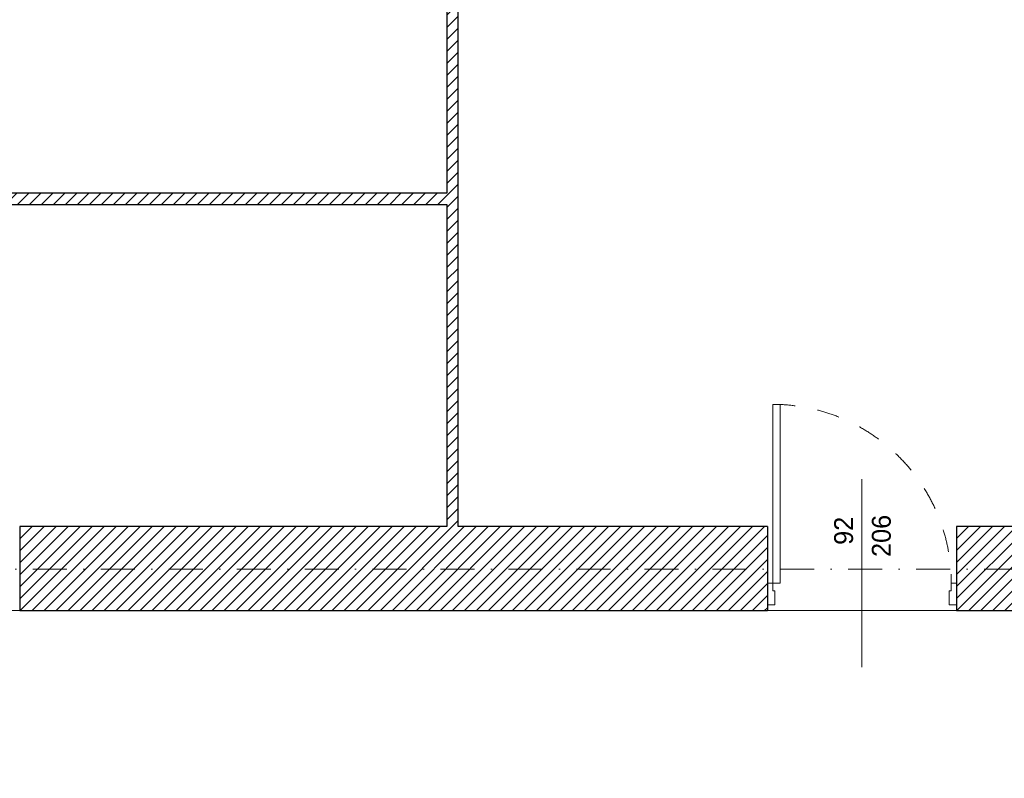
# Model space of a CAD drawing. Header units: millimetres. Extents: x -140780 to 266886, y -104422 to 233759.
# Tile 30 of 104: x 193683 to 198902, y 114265 to 118283. Entities that reach past the tile are written whole.
import ezdxf
from ezdxf.enums import TextEntityAlignment as Align

# ---------------------------------------------------------------- set-up
doc = ezdxf.new("R2010")
doc.units = ezdxf.units.MM
doc.header["$MEASUREMENT"] = 0
doc.linetypes.add('Kropki i Kreski', pattern=[360, 180, -90, 0, -90])
doc.linetypes.add('Przerywana', pattern=[240, 120, -120])
for name, color, linetype in [('Drzwi ArchiCAD', 7, 'Continuous'), ('Konstrukcja - Siatki mod', 7, 'Continuous'), ('KR_INW', 7, 'Continuous'), ('NAPIS_SODON', 7, 'Continuous'), ('Znaczniki drzwi ArchiCADa', 7, 'Continuous')]:
    doc.layers.add(name, color=color, linetype=linetype)
for name, color, linetype, lineweight in [('Drzwi ArchiCAD_Nr_pióra__1', 7, 'Continuous', 13), ('Drzwi ArchiCAD_Nr_pióra__27', 7, 'Continuous', 25), ('KR_INW_Nr_pióra__101', 252, 'Continuous', 5), ('KR_INW_Nr_pióra__27', 7, 'Continuous', 25), ('NAPIS_SODON_Nr_pióra__121', 255, 'Continuous', 0), ('Znaczniki drzwi ArchiCADa_Nr_pióra__7', 7, 'Continuous', 13)]:
    doc.layers.add(name, color=color, linetype=linetype, lineweight=lineweight)
doc.layers.add('Konstrukcja - Siatki mod_Nr_pióra__48', color=7, linetype='Continuous', lineweight=15, true_color=0xa80f02)
doc.layers.add('Znaczniki drzwi ArchiCADa_Nr_pióra__20', color=7, linetype='Continuous', lineweight=13, true_color=0xb00000)
doc.styles.add('GENERATED_STYLE_1', font='txt')
pattern_1 = [(45, (0, 0), (-31.819804, 31.819804), [])]

# ---------------------------------------------------------------- blocks, each defined once
blk = doc.blocks.new('Strop_2', base_point=(188316, 115154.1))
at = {"layer": 'NAPIS_SODON_Nr_pióra__121', "linetype": 'Continuous', "flags": 128}
blk.add_lwpolyline([(204667.3, 113397.6), (188316, 113397.6), (188316, 115154.1), (204667.3, 115154.1)], dxfattribs=at)
blk = doc.blocks.new('Drzwi 19_20')
at = {"layer": 'Drzwi ArchiCAD_Nr_pióra__1', "linetype": 'Continuous'}
for p, q in [((433.4, 0), (433.4, 946.8)), ((433.4, 946.8), (473.4, 946.8)), ((473.4, 946.8), (473.4, 0)), ((-473.4, 0), (-501.4, 0)), ((-501.4, 0), (-501.4, -115)), ((-473.4, -40), (-473.4, 0)), ((473.4, 0), (433.4, 0)), ((501.4, 0), (473.4, 0)), ((473.4, 0), (473.4, -40)), ((501.4, -115), (501.4, 0)), ((-461.4, -40), (-473.4, -40)), ((-461.4, -115), (-461.4, -40)), ((473.4, -40), (461.4, -40)), ((461.4, -40), (461.4, -115)), ((-501.4, -115), (-461.4, -115)), ((461.4, -115), (501.4, -115))]:
    blk.add_line(p, q, dxfattribs=at)
at = {"layer": 'Drzwi ArchiCAD_Nr_pióra__1', "linetype": 'Przerywana'}
blk.add_arc((473.4, 0), 946.8, 90, 180, dxfattribs=at)
at = {"layer": 'Drzwi ArchiCAD_Nr_pióra__27', "linetype": 'Continuous'}
for p, q in [((-501.4, 0), (-501.4, -115)), ((501.4, 0), (501.4, -115))]:
    blk.add_line(p, q, dxfattribs=at)
blk = doc.blocks.new('Znacznik Wym 19_18')
at = {"layer": 'Znaczniki drzwi ArchiCADa_Nr_pióra__20', "linetype": 'Continuous'}
blk.add_line((0, -695), (0, 300), dxfattribs=at)
at = {"layer": 'Znaczniki drzwi ArchiCADa_Nr_pióra__7', "style": 'GENERATED_STYLE_1'}
for tag, p in [('AC_MarkerText_3', (-182.4, -222.3)), ('AC_MarkerText_2', (17.6, -286.3))]:
    blk.add_attdef(tag, text='', height=100, rotation=270, dxfattribs=at).set_placement(p, align=Align.BOTTOM_LEFT)
blk = doc.blocks.new('Ściana_43', base_point=(205241.5, 115154.1))
at = {"layer": 'KR_INW_Nr_pióra__101', "linetype": 'Continuous'}
h = blk.add_hatch(dxfattribs=at)
h.set_pattern_fill('Cegła_licówka', color=256, style=0, pattern_type=2)
h.set_pattern_definition(pattern_1)
h.paths.add_polyline_path([(193683.2, 115299.1), (193683.2, 115184.1), (193683.2, 115154.1), (197646, 115154.1), (197646, 115184.1), (197646, 115299.1), (197646, 115599.1), (193683.2, 115599.1)])
h = blk.add_hatch(dxfattribs=at)
h.set_pattern_fill('Cegła_licówka', color=256, style=0, pattern_type=2)
h.set_pattern_definition(pattern_1)
h.paths.add_polyline_path([(200805.3, 115599.1), (198648.7, 115599.1), (198648.7, 115299.1), (198648.7, 115184.1), (198648.7, 115154.1), (200805.3, 115154.1), (200805.3, 115184.1), (200805.3, 115299.1)])
at = {"layer": 'KR_INW_Nr_pióra__27', "linetype": 'Continuous'}
for p, q in [((193683.2, 115599.1), (193683.2, 115299.1)), ((197646, 115599.1), (197646, 115299.1)), ((198648.7, 115599.1), (198648.7, 115299.1)), ((193683.2, 115299.1), (193683.2, 115184.1)), ((197646, 115299.1), (197646, 115184.1)), ((198648.7, 115299.1), (198648.7, 115184.1)), ((193683.2, 115184.1), (193683.2, 115154.1)), ((197646, 115184.1), (197646, 115154.1)), ((198648.7, 115184.1), (198648.7, 115154.1))]:
    blk.add_line(p, q, dxfattribs=at)
at = {"layer": 'KR_INW_Nr_pióra__27', "linetype": 'Continuous', "flags": 128}
for points in [[(195946.8, 115599.1), (193683.2, 115599.1)], [(197646, 115599.1), (196006.8, 115599.1)], [(200494.7, 115599.1), (198648.7, 115599.1)], [(193683.2, 115154.1), (197646, 115154.1)], [(198648.7, 115154.1), (200805.3, 115154.1)]]:
    blk.add_lwpolyline(points, dxfattribs=at)
at = {"layer": 'Drzwi ArchiCAD', "linetype": 'Continuous', "xscale": -1, "zscale": 1000}
blk.add_blockref('Drzwi 19_20', (198147.3, 115299.1), dxfattribs=at)
at = {"layer": 'Znaczniki drzwi ArchiCADa', "color": 14, "lineweight": 13, "true_color": 0xb00000}
ref = blk.add_blockref('Znacznik Wym 19_18', (198147.3, 115154.1), dxfattribs=dict(at, rotation=180))
ref.add_attrib('AC_MarkerText_2', '92', dxfattribs={"layer": 'Znaczniki drzwi ArchiCADa_Nr_pióra__7', "color": 7, "height": 100, "rotation": 90, "style": 'GENERATED_STYLE_1'}).set_placement((198129.7, 115501.8), align=Align.BOTTOM_LEFT)
ref.add_attrib('AC_MarkerText_3', '206', dxfattribs={"layer": 'Znaczniki drzwi ArchiCADa_Nr_pióra__7', "color": 7, "height": 100, "rotation": 90, "style": 'GENERATED_STYLE_1'}).set_placement((198329.7, 115437.8), align=Align.BOTTOM_LEFT)
blk = doc.blocks.new('Drzwi 19_38')
at = {"layer": 'Drzwi ArchiCAD_Nr_pióra__1', "linetype": 'Continuous'}
for p, q in [((382.6, 0), (382.6, 845.2)), ((382.6, 845.2), (422.6, 845.2)), ((422.6, 845.2), (422.6, 0)), ((-422.6, 0), (-450.6, 0)), ((-450.6, 0), (-450.6, -60)), ((-422.6, -40), (-422.6, 0)), ((422.6, 0), (382.6, 0)), ((450.6, 0), (422.6, 0)), ((422.6, 0), (422.6, -40)), ((450.6, -60), (450.6, 0)), ((-410.6, -40), (-422.6, -40)), ((-410.6, -60), (-410.6, -40)), ((422.6, -40), (410.6, -40)), ((410.6, -40), (410.6, -60)), ((-450.6, -60), (-410.6, -60)), ((410.6, -60), (450.6, -60))]:
    blk.add_line(p, q, dxfattribs=at)
at = {"layer": 'Drzwi ArchiCAD_Nr_pióra__1', "linetype": 'Przerywana'}
blk.add_arc((422.6, 0), 845.2, 90, 180, dxfattribs=at)
at = {"layer": 'Drzwi ArchiCAD_Nr_pióra__27', "linetype": 'Continuous'}
for p, q in [((-450.6, -60), (-450.6, 0)), ((450.6, -60), (450.6, 0))]:
    blk.add_line(p, q, dxfattribs=at)
blk = doc.blocks.new('Znacznik Wym 19_19')
at = {"layer": 'Znaczniki drzwi ArchiCADa_Nr_pióra__20', "linetype": 'Continuous'}
blk.add_line((0, 250), (0, -360), dxfattribs=at)
at = {"layer": 'Znaczniki drzwi ArchiCADa_Nr_pióra__7', "style": 'GENERATED_STYLE_1'}
for tag, p in [('AC_MarkerText_2', (-17.6, -97.3)), ('AC_MarkerText_3', (182.4, -161.3))]:
    blk.add_attdef(tag, text='', height=100, rotation=90, dxfattribs=at).set_placement(p, align=Align.BOTTOM_LEFT)
blk = doc.blocks.new('Ściana_107', base_point=(191661.7, 117303.7))
at = {"layer": 'KR_INW_Nr_pióra__101', "linetype": 'Continuous'}
h = blk.add_hatch(dxfattribs=at)
h.set_pattern_fill('Cegła_licówka', color=256, style=0, pattern_type=2)
h.set_pattern_definition(pattern_1)
h.paths.add_polyline_path([(191911.7, 117303.7), (192504.9, 117303.7), (192504.9, 117363.7), (191911.7, 117363.7)])
h = blk.add_hatch(dxfattribs=at)
h.set_pattern_fill('Cegła_licówka', color=256, style=0, pattern_type=2)
h.set_pattern_definition(pattern_1)
h.paths.add_polyline_path([(193406.1, 117303.7), (195946.8, 117303.7), (195946.8, 117363.7), (193406.1, 117363.7)])
at = {"layer": 'KR_INW_Nr_pióra__27', "linetype": 'Continuous'}
for p, q in [((192504.9, 117303.7), (192504.9, 117363.7)), ((193406.1, 117303.7), (193406.1, 117363.7))]:
    blk.add_line(p, q, dxfattribs=at)
at = {"layer": 'KR_INW_Nr_pióra__27', "linetype": 'Continuous', "flags": 128}
for points in [[(192504.9, 117363.7), (191911.7, 117363.7)], [(195946.8, 117363.7), (193406.1, 117363.7)], [(191911.7, 117303.7), (192504.9, 117303.7)], [(193406.1, 117303.7), (195946.8, 117303.7)]]:
    blk.add_lwpolyline(points, dxfattribs=at)
at = {"layer": 'Drzwi ArchiCAD', "linetype": 'Continuous', "xscale": -1, "zscale": 1000}
blk.add_blockref('Drzwi 19_38', (192955.5, 117363.7), dxfattribs=at)
at = {"layer": 'Znaczniki drzwi ArchiCADa', "color": 14, "lineweight": 13, "true_color": 0xb00000}
ref = blk.add_blockref('Znacznik Wym 19_19', (192955.5, 117363.7), dxfattribs=at)
ref.add_attrib('AC_MarkerText_2', '82', dxfattribs={"layer": 'Znaczniki drzwi ArchiCADa_Nr_pióra__7', "color": 7, "height": 100, "rotation": 90, "style": 'GENERATED_STYLE_1'}).set_placement((192937.9, 117266.4), align=Align.BOTTOM_LEFT)
ref.add_attrib('AC_MarkerText_3', '206', dxfattribs={"layer": 'Znaczniki drzwi ArchiCADa_Nr_pióra__7', "color": 7, "height": 100, "rotation": 90, "style": 'GENERATED_STYLE_1'}).set_placement((193137.9, 117202.4), align=Align.BOTTOM_LEFT)
blk = doc.blocks.new('Ściana_108', base_point=(195946.8, 121675.6))
at = {"layer": 'KR_INW_Nr_pióra__101', "linetype": 'Continuous'}
h = blk.add_hatch(dxfattribs=at)
h.set_pattern_fill('Cegła_licówka', color=256, style=0, pattern_type=2)
h.set_pattern_definition(pattern_1)
h.paths.add_polyline_path([(195946.8, 121145.6), (195946.8, 115599.1), (196006.8, 115599.1), (196006.8, 121145.6)])
at = {"layer": 'KR_INW_Nr_pióra__27', "linetype": 'Continuous', "flags": 128}
for points in [[(195946.8, 121145.6), (195946.8, 117363.7)], [(196006.8, 115599.1), (196006.8, 121145.6)], [(195946.8, 117303.7), (195946.8, 115599.1)]]:
    blk.add_lwpolyline(points, dxfattribs=at)
blk = doc.blocks.new('Standardowy znacznik siatki_10')
at = {"layer": 'Konstrukcja - Siatki mod_Nr_pióra__48', "linetype": 'Kropki i Kreski'}
blk.add_line((1000, 0), (72912, 0), dxfattribs=at)

msp = doc.modelspace()

# ---------------------------------------------------------------- block references
at = {"layer": 'Konstrukcja - Siatki mod', "color": 8, "linetype": 'Continuous', "lineweight": 13, "zscale": 1000}
msp.add_blockref('Standardowy znacznik siatki_10', (177989.3, 115372.2), dxfattribs=at)
at = {"layer": 'KR_INW'}
for name, p in [('Ściana_108', (195946.8, 121675.6)), ('Ściana_107', (191661.7, 117303.7)), ('Ściana_43', (205241.5, 115154.1))]:
    msp.add_blockref(name, p, dxfattribs=at)
at = {"layer": 'NAPIS_SODON', "color": 255, "linetype": 'Continuous', "lineweight": 0}
msp.add_blockref('Strop_2', (188316, 115154.1), dxfattribs=at)

doc.saveas('drawing.dxf')
